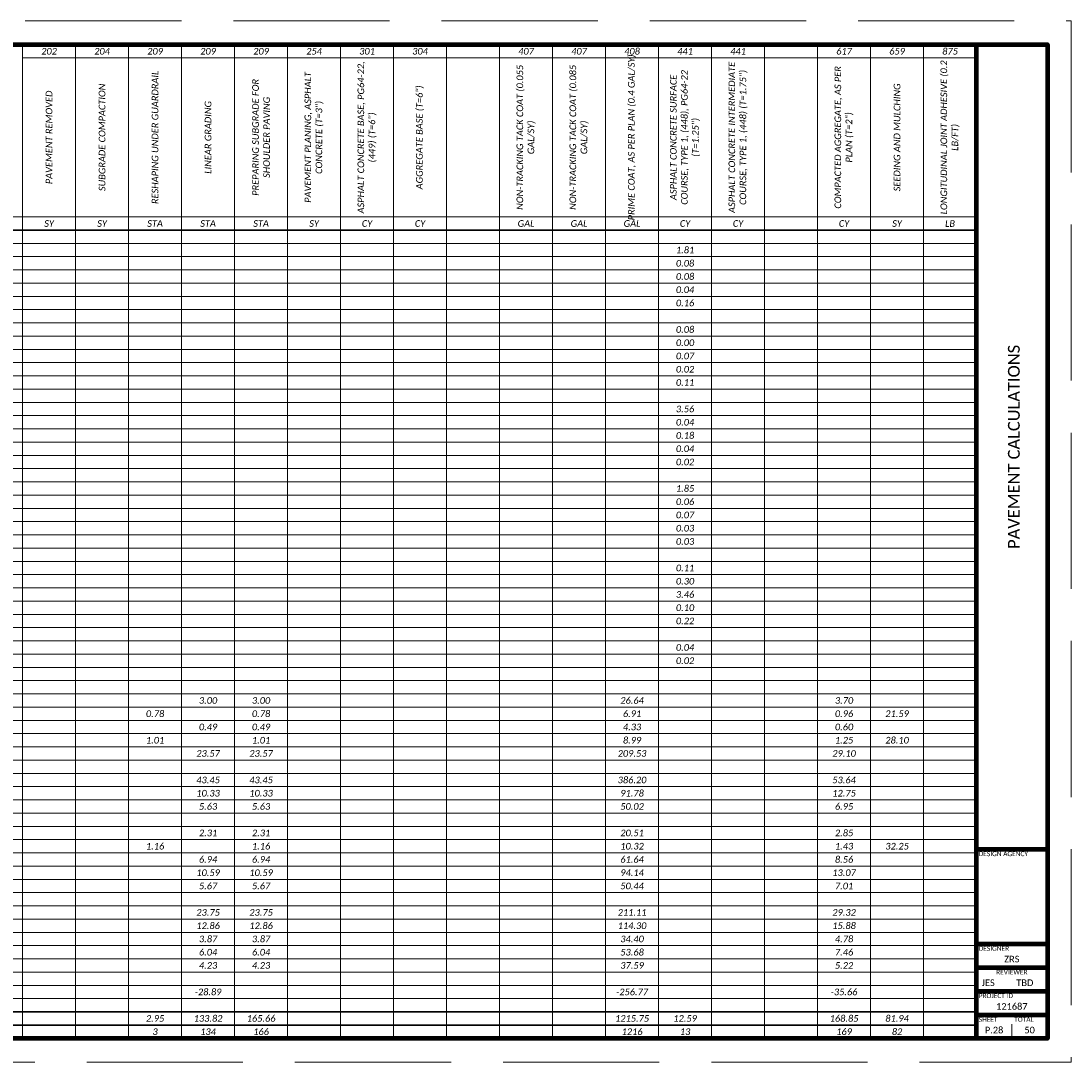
# Paper-space layout '28 PAVEMENT CALCULATIONS' of a CAD drawing. Header units: feet. Extents: x 0 to 34, y 0 to 22.
# Tile 2 of 2: x 11.8 to 34, y 0 to 22. Entities that reach past the tile are written whole.
import ezdxf
from ezdxf.enums import TextEntityAlignment as Align

# ---------------------------------------------------------------- set-up
doc = ezdxf.new("R2010")
doc.units = ezdxf.units.FT
doc.header["$LTSCALE"] = 20
doc.header["$MEASUREMENT"] = 0
doc.linetypes.add('OhDOT_DGN3', pattern=[0.22, 0.165, -0.055])
doc.layers.get('Defpoints').update_dxf_attribs({"lineweight": 15})
for name, color, linetype, lineweight in [('0_Xref', 7, 'Continuous', 15), ('SH_Border', 7, 'Continuous', 90), ('SH_Data', 7, 'Continuous', 15), ('SH_Text', 7, 'Continuous', 35)]:
    doc.layers.add(name, color=color, linetype=linetype, lineweight=lineweight)
doc.layers.add('SH_Cut_Line', color=7, linetype='OhDOT_DGN3', lineweight=15, plot=False)
doc.styles.add('P_Slanted - Normal Fixed Spacing', font='calibrii.ttf', dxfattribs={"height": 0.14})
doc.styles.add('Style - Calibri', font='calibri.ttf')
doc.styles.add('Style - Calibri - Light', font='calibril.ttf', dxfattribs={"height": 0.1})

# ---------------------------------------------------------------- blocks, each defined once
blk = doc.blocks.new('BORDER_1')
at = {"layer": 'Defpoints', "color": 7}
blk.add_point((32.75, 3.5), dxfattribs=at)
at = {"layer": 'SH_Border', "color": 7}
for p, q in [((32, 0.5), (32, 21.5)), ((32, 4.5), (33.5, 4.5)), ((32, 2.5), (33.5, 2.5)), ((32, 2), (33.5, 2)), ((32, 1.5), (33.5, 1.5)), ((32, 1), (33.5, 1))]:
    blk.add_line(p, q, dxfattribs=at)
at = {"layer": 'SH_Border', "color": 7, "flags": 128}
blk.add_lwpolyline([(1.5, 21.5), (33.5, 21.5), (33.5, 0.5), (1.5, 0.5)], close=True, dxfattribs=at)
at = {"layer": 'SH_Cut_Line', "flags": 128}
blk.add_lwpolyline([(0, 0), (34, 0), (34, 22), (0, 22)], close=True, dxfattribs=at)
at = {"layer": 'SH_Data', "color": 7}
blk.add_line((32.75, 0.5), (32.75, 0.8), dxfattribs=at)
at = {"layer": 'SH_Data', "char_height": 0.1, "line_spacing_factor": 0.8, "style": 'Style - Calibri - Light'}
for s, insert, attachment_point in [('DESIGN AGENCY', (32.05, 4.45), 1), ('DESIGNER', (32.05, 2.45), 1), ('REVIEWER', (32.75, 1.95), 2), ('PROJECT ID', (32.05, 1.45), 1), ('SHEET', (32.05, 0.95), 1), ('TOTAL', (32.8, 0.95), 1)]:
    blk.add_mtext(s, dxfattribs=dict(at, insert=insert, attachment_point=attachment_point))
at = {"layer": 'SH_Data', "color": 7, "style": 'Style - Calibri'}
blk.add_attdef('C_SHEET_TITLE', text='', height=0.25, rotation=90, dxfattribs=at).set_placement((32.792, 13), align=Align.MIDDLE_CENTER)
at = {"layer": 'SH_Data', "style": 'Style - Calibri'}
blk.add_attdef('PROJ_NAME', text='', height=0.25, rotation=90, dxfattribs=at).set_placement((0.6, 0.6), align=Align.TOP_LEFT)
for tag, p in [('DESIGNER', (32.75, 2.175)), ('REVIEWER', (32.25, 1.675)), ('REVIEWED_DATE', (33.025, 1.675)), ('PIDNO', (32.75, 1.175)), ('C_SHEET_NO', (32.375, 0.675)), ('T_SHEET_NO', (33.125, 0.675))]:
    blk.add_attdef(tag, text='', height=0.14, dxfattribs=at).set_placement(p, align=Align.MIDDLE_CENTER)
blk = doc.blocks.new('*A1295')
at = {"layer": 'SH_Data', "linetype": 'Continuous', "ltscale": 0.131765}
for points in [[(0, 0), (30.504, 0)], [(10.344, 0), (10.344, -21)], [(11.464, 0), (11.464, -21)], [(12.584, 0), (12.584, -21)], [(13.704, 0), (13.704, -21)], [(14.824, 0), (14.824, -21)], [(15.944, 0), (15.944, -21)], [(17.064, 0), (17.064, -21)], [(18.184, 0), (18.184, -21)], [(19.304, 0), (19.304, -21)], [(20.424, 0), (20.424, -21)], [(21.544, 0), (21.544, -21)], [(22.664, 0), (22.664, -21)], [(23.784, 0), (23.784, -21)], [(24.904, 0), (24.904, -21)], [(26.024, 0), (26.024, -21)], [(27.144, 0), (27.144, -21)], [(28.264, 0), (28.264, -21)], [(29.384, 0), (29.384, -21)], [(30.504, 0), (30.504, -21)], [(10.344, -0.28), (30.504, -0.28)], [(5.864, -3.64), (30.504, -3.64)], [(0, -4.2), (30.504, -4.2)], [(0, -4.48), (30.504, -4.48)], [(0, -4.76), (30.504, -4.76)], [(0, -5.04), (30.504, -5.04)], [(0, -5.32), (30.504, -5.32)], [(0, -5.6), (30.504, -5.6)], [(0, -5.88), (30.504, -5.88)], [(0, -6.16), (30.504, -6.16)], [(0, -6.44), (30.504, -6.44)], [(0, -6.72), (30.504, -6.72)], [(0, -7), (30.504, -7)], [(0, -7.28), (30.504, -7.28)], [(0, -7.56), (30.504, -7.56)], [(0, -7.84), (30.504, -7.84)], [(0, -8.12), (30.504, -8.12)], [(0, -8.4), (30.504, -8.4)], [(0, -8.68), (30.504, -8.68)], [(0, -8.96), (30.504, -8.96)], [(0, -9.24), (30.504, -9.24)], [(0, -9.52), (30.504, -9.52)], [(0, -9.8), (30.504, -9.8)], [(0, -10.08), (30.504, -10.08)], [(0, -10.36), (30.504, -10.36)], [(0, -10.64), (30.504, -10.64)], [(0, -10.92), (30.504, -10.92)], [(0, -11.2), (30.504, -11.2)], [(0, -11.48), (30.504, -11.48)], [(0, -11.76), (30.504, -11.76)], [(0, -12.04), (30.504, -12.04)], [(0, -12.32), (30.504, -12.32)], [(0, -12.6), (30.504, -12.6)], [(0, -12.88), (30.504, -12.88)], [(0, -13.16), (30.504, -13.16)], [(0, -13.44), (30.504, -13.44)], [(0, -13.72), (30.504, -13.72)], [(0, -14), (30.504, -14)], [(0, -14.28), (30.504, -14.28)], [(0, -14.56), (30.504, -14.56)], [(0, -14.84), (30.504, -14.84)], [(0, -15.12), (30.504, -15.12)], [(0, -15.4), (30.504, -15.4)], [(0, -15.68), (30.504, -15.68)], [(0, -15.96), (30.504, -15.96)], [(0, -16.24), (30.504, -16.24)], [(0, -16.52), (30.504, -16.52)], [(0, -16.8), (30.504, -16.8)], [(0, -17.08), (30.504, -17.08)], [(0, -17.36), (30.504, -17.36)], [(0, -17.64), (30.504, -17.64)], [(0, -17.92), (30.504, -17.92)], [(0, -18.2), (30.504, -18.2)], [(0, -18.48), (30.504, -18.48)], [(0, -18.76), (30.504, -18.76)], [(0, -19.04), (30.504, -19.04)], [(0, -19.32), (30.504, -19.32)], [(0, -19.6), (30.504, -19.6)], [(0, -19.88), (30.504, -19.88)], [(0, -20.16), (30.504, -20.16)], [(0, -21), (30.504, -21)]]:
    blk.add_lwpolyline(points, dxfattribs=at)
at = {"layer": 'SH_Data', "linetype": 'Continuous', "ltscale": 0.131765, "const_width": 0.0329}
for points in [[(0, -3.92), (30.504, -3.92)], [(0, -20.44), (30.504, -20.44)], [(0, -20.72), (30.504, -20.72)]]:
    blk.add_lwpolyline(points, dxfattribs=at)
at = {"layer": 'SH_Text', "char_height": 0.14, "attachment_point": 5, "style": 'P_Slanted - Normal Fixed Spacing'}
for s, insert in [('202', (10.904, -0.14)), ('204', (12.024, -0.14)), ('209', (13.144, -0.14)), ('209', (14.264, -0.14)), ('209', (15.384, -0.14)), ('254', (16.504, -0.14)), ('301', (17.624, -0.14)), ('304', (18.744, -0.14)), ('407', (20.984, -0.14)), ('407', (22.104, -0.14)), ('408', (23.224, -0.14)), ('441', (24.344, -0.14)), ('441', (25.464, -0.14)), ('617', (27.704, -0.14)), ('659', (28.824, -0.14)), ('875', (29.944, -0.14)), ('SY', (10.904, -3.78)), ('SY', (12.024, -3.78)), ('STA', (13.144, -3.78)), ('STA', (14.264, -3.78)), ('STA', (15.384, -3.78)), ('SY', (16.504, -3.78)), ('CY', (17.624, -3.78)), ('CY', (18.744, -3.78)), ('GAL', (20.984, -3.78)), ('GAL', (22.104, -3.78)), ('GAL', (23.224, -3.78)), ('CY', (24.344, -3.78)), ('CY', (25.464, -3.78)), ('CY', (27.704, -3.78)), ('SY', (28.824, -3.78)), ('LB', (29.944, -3.78)), ('1.81', (24.344, -4.34)), ('0.08', (24.344, -4.62)), ('0.08', (24.344, -4.9)), ('0.04', (24.344, -5.18)), ('0.16', (24.344, -5.46)), ('0.08', (24.344, -6.02)), ('0.00', (24.344, -6.3)), ('0.07', (24.344, -6.58)), ('0.02', (24.344, -6.86)), ('0.11', (24.344, -7.14)), ('3.56', (24.344, -7.7)), ('0.04', (24.344, -7.98)), ('0.18', (24.344, -8.26)), ('0.04', (24.344, -8.54)), ('0.02', (24.344, -8.82)), ('1.85', (24.344, -9.38)), ('0.06', (24.344, -9.66)), ('0.07', (24.344, -9.94)), ('0.03', (24.344, -10.22)), ('0.03', (24.344, -10.5)), ('0.11', (24.344, -11.06)), ('0.30', (24.344, -11.34)), ('3.46', (24.344, -11.62)), ('0.10', (24.344, -11.9)), ('0.22', (24.344, -12.18)), ('0.04', (24.344, -12.74)), ('0.02', (24.344, -13.02)), ('3.00', (14.264, -13.86)), ('3.00', (15.384, -13.86)), ('26.64', (23.224, -13.86)), ('3.70', (27.704, -13.86)), ('0.78', (13.144, -14.14)), ('0.78', (15.384, -14.14)), ('6.91', (23.224, -14.14)), ('0.96', (27.704, -14.14)), ('21.59', (28.824, -14.14)), ('0.49', (14.264, -14.42)), ('0.49', (15.384, -14.42)), ('4.33', (23.224, -14.42)), ('0.60', (27.704, -14.42)), ('1.01', (13.144, -14.7)), ('1.01', (15.384, -14.7)), ('8.99', (23.224, -14.7)), ('1.25', (27.704, -14.7)), ('28.10', (28.824, -14.7)), ('23.57', (14.264, -14.98)), ('23.57', (15.384, -14.98)), ('209.53', (23.224, -14.98)), ('29.10', (27.704, -14.98)), ('43.45', (14.264, -15.54)), ('43.45', (15.384, -15.54)), ('386.20', (23.224, -15.54)), ('53.64', (27.704, -15.54)), ('10.33', (14.264, -15.82)), ('10.33', (15.384, -15.82)), ('91.78', (23.224, -15.82)), ('12.75', (27.704, -15.82)), ('5.63', (14.264, -16.1)), ('5.63', (15.384, -16.1)), ('50.02', (23.224, -16.1)), ('6.95', (27.704, -16.1)), ('2.31', (14.264, -16.66)), ('2.31', (15.384, -16.66)), ('20.51', (23.224, -16.66)), ('2.85', (27.704, -16.66)), ('1.16', (13.144, -16.94)), ('1.16', (15.384, -16.94)), ('10.32', (23.224, -16.94)), ('1.43', (27.704, -16.94)), ('32.25', (28.824, -16.94)), ('6.94', (14.264, -17.22)), ('6.94', (15.384, -17.22)), ('61.64', (23.224, -17.22)), ('8.56', (27.704, -17.22)), ('10.59', (14.264, -17.5)), ('10.59', (15.384, -17.5)), ('94.14', (23.224, -17.5)), ('13.07', (27.704, -17.5)), ('5.67', (14.264, -17.78)), ('5.67', (15.384, -17.78)), ('50.44', (23.224, -17.78)), ('7.01', (27.704, -17.78)), ('23.75', (14.264, -18.34)), ('23.75', (15.384, -18.34)), ('211.11', (23.224, -18.34)), ('29.32', (27.704, -18.34)), ('12.86', (14.264, -18.62)), ('12.86', (15.384, -18.62)), ('114.30', (23.224, -18.62)), ('15.88', (27.704, -18.62)), ('3.87', (14.264, -18.9)), ('3.87', (15.384, -18.9)), ('34.40', (23.224, -18.9)), ('4.78', (27.704, -18.9)), ('6.04', (14.264, -19.18)), ('6.04', (15.384, -19.18)), ('53.68', (23.224, -19.18)), ('7.46', (27.704, -19.18)), ('4.23', (14.264, -19.46)), ('4.23', (15.384, -19.46)), ('37.59', (23.224, -19.46)), ('5.22', (27.704, -19.46)), ('-28.89', (14.264, -20.02)), ('-256.77', (23.224, -20.02)), ('-35.66', (27.704, -20.02)), ('2.95', (13.144, -20.58)), ('133.82', (14.264, -20.58)), ('165.66', (15.384, -20.58)), ('1215.75', (23.224, -20.58)), ('12.59', (24.344, -20.58)), ('168.85', (27.704, -20.58)), ('81.94', (28.824, -20.58)), ('3', (13.144, -20.86)), ('134', (14.264, -20.86)), ('166', (15.384, -20.86)), ('1216', (23.224, -20.86)), ('13', (24.344, -20.86)), ('169', (27.704, -20.86)), ('82', (28.824, -20.86))]:
    blk.add_mtext(s, dxfattribs=dict(at, insert=insert))
at = {"layer": 'SH_Text', "char_height": 0.14, "width": 3.36, "attachment_point": 5, "rotation": 90, "style": 'P_Slanted - Normal Fixed Spacing'}
for s, insert in [('ASPHALT CONCRETE BASE, PG64-22, (449) (T=6")', (17.624, -1.96)), ('ASPHALT CONCRETE INTERMEDIATE COURSE, TYPE 1, (448) (T=1.75")', (25.464, -1.96)), ('LONGITUDINAL JOINT ADHESIVE (0.2 LB/FT)', (29.944, -1.96)), ('RESHAPING UNDER GUARDRAIL', (13.144, -1.96)), ('PAVEMENT PLANING, ASPHALT CONCRETE (T=3")', (16.504, -1.96)), ('NON-TRACKING TACK COAT (0.055 GAL/SY)', (20.984, -1.96)), ('NON-TRACKING TACK COAT (0.085 GAL/SY)', (22.104, -1.96)), ('PRIME COAT, AS PER PLAN (0.4 GAL/SY)', (23.224, -1.96)), ('ASPHALT CONCRETE SURFACE COURSE, TYPE 1, (448), PG64-22 (T=1.25")', (24.344, -1.96)), ('COMPACTED AGGREGATE, AS PER PLAN (T=2")', (27.704, -1.96)), ('SUBGRADE COMPACTION', (12.024, -1.96)), ('PREPARING SUBGRADE FOR SHOULDER PAVING', (15.384, -1.96)), ('AGGREGATE BASE (T=6")', (18.744, -1.96)), ('SEEDING AND MULCHING', (28.824, -1.96)), ('PAVEMENT REMOVED', (10.904, -1.96)), ('LINEAR GRADING', (14.264, -1.96))]:
    blk.add_mtext(s, dxfattribs=dict(at, insert=insert))

psp = doc.layouts.new('28 PAVEMENT CALCULATIONS')

# ---------------------------------------------------------------- block references
at = {"layer": '0_Xref'}
ref = psp.add_blockref('BORDER_1', (0, 0), dxfattribs=at)
ref.add_attrib('C_SHEET_NO', 'P.28', dxfattribs={"layer": 'SH_Data', "height": 0.14, "style": 'Style - Calibri'}).set_placement((32.375, 0.675), align=Align.MIDDLE_CENTER)
ref.add_attrib('T_SHEET_NO', '50', dxfattribs={"layer": 'SH_Data', "height": 0.14, "style": 'Style - Calibri'}).set_placement((33.125, 0.675), align=Align.MIDDLE_CENTER)
ref.add_attrib('C_SHEET_TITLE', 'PAVEMENT CALCULATIONS', dxfattribs={"layer": 'SH_Data', "color": 7, "height": 0.25, "rotation": 90, "style": 'Style - Calibri'}).set_placement((32.792, 13), align=Align.MIDDLE_CENTER)
ref.add_attrib('DESIGNER', 'ZRS', dxfattribs={"layer": 'SH_Data', "height": 0.14, "style": 'Style - Calibri'}).set_placement((32.75, 2.175), align=Align.MIDDLE_CENTER)
ref.add_attrib('REVIEWER', 'JES', dxfattribs={"layer": 'SH_Data', "height": 0.14, "style": 'Style - Calibri'}).set_placement((32.25, 1.675), align=Align.MIDDLE_CENTER)
ref.add_attrib('REVIEWED_DATE', 'TBD', dxfattribs={"layer": 'SH_Data', "height": 0.14, "style": 'Style - Calibri'}).set_placement((33.025, 1.675), align=Align.MIDDLE_CENTER)
ref.add_attrib('PIDNO', '121687', dxfattribs={"layer": 'SH_Data', "height": 0.14, "style": 'Style - Calibri'}).set_placement((32.75, 1.175), align=Align.MIDDLE_CENTER)
psp.add_blockref('*A1295', (1.5, 21.5), dxfattribs=at)

doc.saveas('drawing.dxf')
